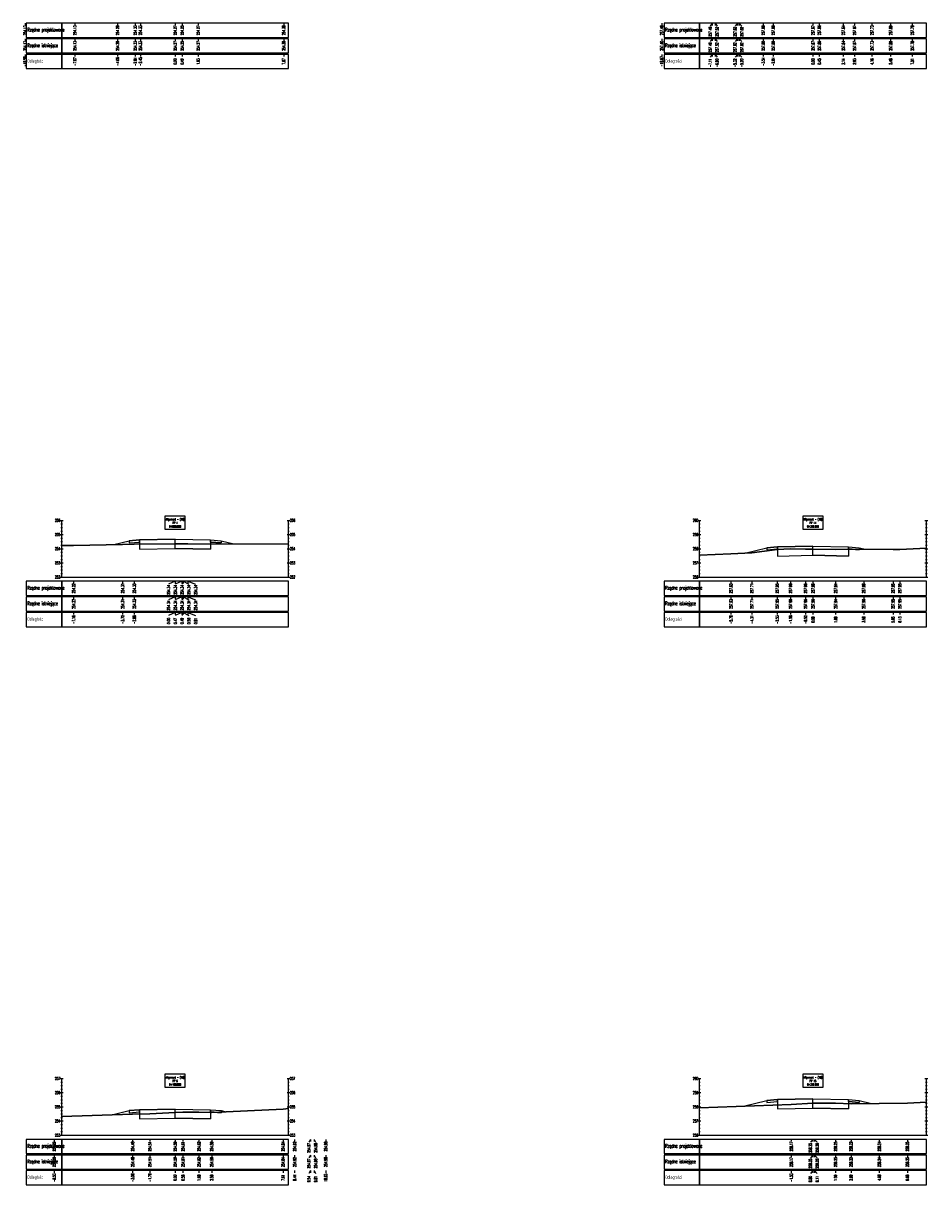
# Model space of a CAD drawing. Header units: metres. Extents: x 7443303 to 7445102, y 5636808 to 5638129.
# Tile 8 of 11: x 7444991 to 7445055, y 5637961 to 5638043. Entities that reach past the tile are written whole.
import ezdxf

# ---------------------------------------------------------------- set-up
doc = ezdxf.new("R2010")
doc.units = ezdxf.units.M
for name, color, linetype in [('C-ROAD-SCTN', 7, 'Continuous'), ('C-ROAD-SCTN-TEXT', 7, 'Continuous'), ('C-ROAD-SCTN-VIEW', 7, 'Continuous'), ('C-ROAD-SHAP', 32, 'Continuous')]:
    doc.layers.add(name, color=color, linetype=linetype)
doc.styles.add('MAT', font='simplex.shx', dxfattribs={"width": 0.6})

msp = doc.modelspace()

# ---------------------------------------------------------------- linework, layer by layer
at = {"layer": 'C-ROAD-SCTN', "color": 153, "linetype": 'Continuous', "lineweight": -3}
for p, q in [((7444997.139, 5638006.256), (7444998.217, 5638006.525)), ((7444998.217, 5638006.525), (7444998.967, 5638006.585)), ((7444998.217, 5638006.525), (7444998.218, 5638006.375)), ((7444998.218, 5638006.375), (7444998.967, 5638006.435)), ((7444998.967, 5638006.585), (7445001.467, 5638006.635)), ((7444998.967, 5638006.585), (7444998.967, 5638005.935)), ((7444998.967, 5638006.435), (7444998.967, 5638006.585)), ((7444998.967, 5638005.935), (7445001.467, 5638005.985)), ((7445001.467, 5638006.635), (7445003.967, 5638006.585)), ((7445001.467, 5638005.985), (7445001.467, 5638006.635)), ((7445001.467, 5638005.985), (7445003.967, 5638005.935)), ((7445003.967, 5638006.585), (7445003.967, 5638005.935)), ((7445003.967, 5638006.585), (7445004.717, 5638006.525)), ((7445003.967, 5638006.435), (7445003.967, 5638006.585)), ((7445003.967, 5638006.435), (7445004.716, 5638006.375)), ((7445004.717, 5638006.525), (7445004.716, 5638006.375)), ((7445004.717, 5638006.525), (7445005.621, 5638006.299)), ((7445041.663, 5638005.651), (7445043.217, 5638006.039)), ((7445043.217, 5638006.039), (7445043.967, 5638006.099)), ((7445043.217, 5638006.039), (7445043.218, 5638005.889)), ((7445043.218, 5638005.889), (7445043.967, 5638005.949)), ((7445043.967, 5638006.099), (7445046.467, 5638006.149)), ((7445043.967, 5638006.099), (7445043.967, 5638005.449)), ((7445043.967, 5638005.949), (7445043.967, 5638006.099)), ((7445046.467, 5638006.149), (7445048.967, 5638006.099)), ((7445046.467, 5638005.499), (7445046.467, 5638006.149)), ((7445048.967, 5638006.099), (7445048.967, 5638005.449)), ((7445048.967, 5638006.099), (7445049.717, 5638006.039)), ((7445048.967, 5638005.949), (7445048.967, 5638006.099)), ((7445048.967, 5638005.949), (7445049.716, 5638005.889)), ((7445049.717, 5638006.039), (7445049.716, 5638005.889)), ((7445049.717, 5638006.039), (7445050.182, 5638005.923)), ((7445043.967, 5638005.449), (7445046.467, 5638005.499)), ((7445046.467, 5638005.499), (7445048.967, 5638005.449)), ((7445041.575, 5637966.635), (7445043.217, 5637967.045)), ((7445043.217, 5637967.045), (7445043.967, 5637967.105)), ((7445043.217, 5637967.045), (7445043.218, 5637966.895)), ((7445043.218, 5637966.895), (7445043.967, 5637966.955)), ((7445043.967, 5637967.105), (7445046.467, 5637967.155)), ((7445043.967, 5637967.105), (7445043.967, 5637966.455)), ((7445043.967, 5637966.955), (7445043.967, 5637967.105)), ((7445046.467, 5637967.155), (7445048.967, 5637967.105)), ((7445046.467, 5637966.505), (7445046.467, 5637967.155)), ((7445048.967, 5637967.105), (7445048.967, 5637966.455)), ((7445048.967, 5637967.105), (7445049.717, 5637967.045)), ((7445048.967, 5637966.955), (7445048.967, 5637967.105)), ((7445048.967, 5637966.955), (7445049.716, 5637966.895)), ((7445049.717, 5637967.045), (7445049.716, 5637966.895)), ((7445049.717, 5637967.045), (7445050.603, 5637966.824)), ((7444997.007, 5637966.018), (7444998.217, 5637966.321)), ((7444998.217, 5637966.321), (7444998.967, 5637966.381)), ((7444998.217, 5637966.321), (7444998.218, 5637966.171)), ((7444998.218, 5637966.171), (7444998.967, 5637966.231)), ((7444998.967, 5637966.381), (7445001.467, 5637966.431)), ((7444998.967, 5637966.381), (7444998.967, 5637965.731)), ((7444998.967, 5637966.231), (7444998.967, 5637966.381)), ((7444998.967, 5637965.731), (7445001.467, 5637965.781)), ((7445001.467, 5637966.431), (7445003.967, 5637966.381)), ((7445001.467, 5637965.781), (7445001.467, 5637966.431)), ((7445001.467, 5637965.781), (7445003.967, 5637965.731)), ((7445003.967, 5637966.381), (7445003.967, 5637965.731)), ((7445003.967, 5637966.381), (7445004.717, 5637966.321)), ((7445003.967, 5637966.231), (7445003.967, 5637966.381)), ((7445003.967, 5637966.231), (7445004.716, 5637966.171)), ((7445004.717, 5637966.321), (7445004.716, 5637966.171)), ((7445004.717, 5637966.321), (7445005.065, 5637966.234)), ((7445043.967, 5637966.455), (7445046.467, 5637966.505)), ((7445046.467, 5637966.505), (7445048.967, 5637966.455))]:
    msp.add_line(p, q, dxfattribs=at)
at = {"layer": 'C-ROAD-SCTN', "color": 1, "linetype": 'Continuous', "lineweight": 30}
for points in [[(7444993.467, 5638006.184), (7444994.308, 5638006.187), (7444997.767, 5638006.271), (7444998.588, 5638006.298), (7445001.467, 5638006.302), (7445001.932, 5638006.303), (7445001.96, 5638006.302), (7445002.043, 5638006.304), (7445002.373, 5638006.302), (7445009.467, 5638006.295)], [(7445038.467, 5638005.514), (7445040.68, 5638005.598), (7445042.158, 5638005.677), (7445043.941, 5638005.916), (7445044.888, 5638005.953), (7445045.945, 5638005.927), (7445046.467, 5638005.922), (7445048.066, 5638005.908), (7445050.048, 5638005.924), (7445052.116, 5638005.917), (7445052.598, 5638005.912), (7445054.467, 5638006.003)], [(7445038.467, 5637966.517), (7445044.938, 5637966.762), (7445046.467, 5637966.844), (7445046.578, 5637966.85), (7445048.062, 5637966.838), (7445049.156, 5637966.812), (7445051.145, 5637966.828), (7445053.128, 5637966.841), (7445054.467, 5637966.928)], [(7444993.467, 5637965.895), (7444998.471, 5637966.069), (7444999.688, 5637966.103), (7445001.467, 5637966.18), (7445002.025, 5637966.204), (7445003.151, 5637966.211), (7445004.049, 5637966.184), (7445009.081, 5637966.429), (7445009.467, 5637966.467)]]:
    msp.add_lwpolyline(points, dxfattribs=at)
at = {"layer": 'C-ROAD-SCTN-TEXT', "color": 1, "linetype": 'Continuous', "lineweight": -3}
for p, q in [((7445039.352, 5638043.04), (7445039.221, 5638042.84)), ((7445039.567, 5638043.04), (7445039.698, 5638042.84)), ((7445041.149, 5638043.04), (7445040.969, 5638042.84)), ((7445041.267, 5638043.04), (7445041.446, 5638042.84)), ((7445039.352, 5638040.84), (7445039.221, 5638040.64)), ((7445039.567, 5638040.84), (7445039.698, 5638040.64)), ((7445041.149, 5638040.84), (7445040.969, 5638040.64)), ((7445041.267, 5638040.84), (7445041.446, 5638040.64)), ((7445001.467, 5638003.665), (7445001.006, 5638003.465)), ((7445001.932, 5638003.665), (7445001.483, 5638003.465)), ((7445001.96, 5638003.665), (7445001.96, 5638003.465)), ((7445002.043, 5638003.665), (7445002.437, 5638003.465)), ((7445002.373, 5638003.665), (7445002.914, 5638003.465)), ((7445001.467, 5638001.465), (7445001.006, 5638001.265)), ((7445001.932, 5638001.465), (7445001.483, 5638001.265)), ((7445001.96, 5638001.465), (7445001.96, 5638001.265)), ((7445002.043, 5638001.465), (7445002.437, 5638001.265)), ((7445002.373, 5638001.465), (7445002.914, 5638001.265)), ((7445011.01, 5637964.29), (7445010.906, 5637964.09)), ((7445011.278, 5637964.29), (7445011.383, 5637964.09)), ((7445046.467, 5637964.29), (7445046.284, 5637964.09)), ((7445046.578, 5637964.29), (7445046.761, 5637964.09)), ((7445011.01, 5637962.09), (7445010.906, 5637961.89)), ((7445011.278, 5637962.09), (7445011.383, 5637961.89)), ((7445046.467, 5637962.09), (7445046.284, 5637961.89)), ((7445046.578, 5637962.09), (7445046.761, 5637961.89))]:
    msp.add_line(p, q, dxfattribs=at)
at = {"layer": 'C-ROAD-SCTN-TEXT', "color": 7, "linetype": 'Continuous', "lineweight": -3}
for p, q in [((7445039.352, 5638041.94), (7445039.221, 5638041.74)), ((7445039.567, 5638041.94), (7445039.698, 5638041.74)), ((7445041.149, 5638041.94), (7445040.969, 5638041.74)), ((7445041.267, 5638041.94), (7445041.446, 5638041.74)), ((7445001.467, 5638002.565), (7445001.006, 5638002.365)), ((7445001.932, 5638002.565), (7445001.483, 5638002.365)), ((7445001.96, 5638002.565), (7445001.96, 5638002.365)), ((7445002.043, 5638002.565), (7445002.437, 5638002.365)), ((7445002.373, 5638002.565), (7445002.914, 5638002.365)), ((7445011.01, 5637963.19), (7445010.906, 5637962.99)), ((7445011.278, 5637963.19), (7445011.383, 5637962.99)), ((7445046.467, 5637963.19), (7445046.284, 5637962.99)), ((7445046.578, 5637963.19), (7445046.761, 5637962.99))]:
    msp.add_line(p, q, dxfattribs=at)
at = {"layer": 'C-ROAD-SCTN-VIEW', "color": 1, "linetype": 'Continuous', "lineweight": -3}
for p, q in [((7444990.883, 5638043.04), (7444990.883, 5638042.89)), ((7444994.395, 5638043.04), (7444994.395, 5638042.89)), ((7444997.409, 5638043.04), (7444997.409, 5638042.89)), ((7444998.655, 5638043.04), (7444998.655, 5638042.89)), ((7444999.019, 5638043.04), (7444999.019, 5638042.89)), ((7445001.467, 5638043.04), (7445001.467, 5638042.89)), ((7445001.961, 5638043.04), (7445001.961, 5638042.89)), ((7445003.097, 5638043.04), (7445003.097, 5638042.89)), ((7445009.132, 5638043.04), (7445009.132, 5638042.89)), ((7445035.794, 5638043.04), (7445035.794, 5638042.89)), ((7445039.352, 5638043.04), (7445039.352, 5638042.89)), ((7445039.567, 5638043.04), (7445039.567, 5638042.89)), ((7445041.149, 5638043.04), (7445041.149, 5638042.89)), ((7445041.267, 5638043.04), (7445041.267, 5638042.89)), ((7445042.953, 5638043.04), (7445042.953, 5638042.89)), ((7445043.659, 5638043.04), (7445043.659, 5638042.89)), ((7445046.467, 5638043.04), (7445046.467, 5638042.89)), ((7445046.914, 5638043.04), (7445046.914, 5638042.89)), ((7445048.61, 5638043.04), (7445048.61, 5638042.89)), ((7445049.4, 5638043.04), (7445049.4, 5638042.89)), ((7445050.63, 5638043.04), (7445050.63, 5638042.89)), ((7445051.947, 5638043.04), (7445051.947, 5638042.89)), ((7445053.474, 5638043.04), (7445053.474, 5638042.89)), ((7444990.883, 5638040.84), (7444990.883, 5638040.69)), ((7444994.395, 5638040.84), (7444994.395, 5638040.69)), ((7444997.409, 5638040.84), (7444997.409, 5638040.69)), ((7444998.655, 5638040.84), (7444998.655, 5638040.69)), ((7444999.019, 5638040.84), (7444999.019, 5638040.69)), ((7445001.467, 5638040.84), (7445001.467, 5638040.69)), ((7445001.961, 5638040.84), (7445001.961, 5638040.69)), ((7445003.097, 5638040.84), (7445003.097, 5638040.69)), ((7445009.132, 5638040.84), (7445009.132, 5638040.69)), ((7445035.794, 5638040.84), (7445035.794, 5638040.69)), ((7445039.352, 5638040.84), (7445039.352, 5638040.69)), ((7445039.567, 5638040.84), (7445039.567, 5638040.69)), ((7445041.149, 5638040.84), (7445041.149, 5638040.69)), ((7445041.267, 5638040.84), (7445041.267, 5638040.69)), ((7445042.953, 5638040.84), (7445042.953, 5638040.69)), ((7445043.659, 5638040.84), (7445043.659, 5638040.69)), ((7445046.467, 5638040.84), (7445046.467, 5638040.69)), ((7445046.914, 5638040.84), (7445046.914, 5638040.69)), ((7445048.61, 5638040.84), (7445048.61, 5638040.69)), ((7445049.4, 5638040.84), (7445049.4, 5638040.69)), ((7445050.63, 5638040.84), (7445050.63, 5638040.69)), ((7445051.947, 5638040.84), (7445051.947, 5638040.69)), ((7445053.474, 5638040.84), (7445053.474, 5638040.69)), ((7444994.308, 5638003.665), (7444994.308, 5638003.515)), ((7444997.767, 5638003.665), (7444997.767, 5638003.515)), ((7444998.588, 5638003.665), (7444998.588, 5638003.515)), ((7445001.467, 5638003.665), (7445001.467, 5638003.515)), ((7445001.932, 5638003.665), (7445001.932, 5638003.515)), ((7445001.96, 5638003.665), (7445001.96, 5638003.515)), ((7445002.043, 5638003.665), (7445002.043, 5638003.515)), ((7445002.373, 5638003.665), (7445002.373, 5638003.515)), ((7445040.68, 5638003.665), (7445040.68, 5638003.515)), ((7445042.158, 5638003.665), (7445042.158, 5638003.515)), ((7445043.941, 5638003.665), (7445043.941, 5638003.515)), ((7445044.888, 5638003.665), (7445044.888, 5638003.515)), ((7445045.945, 5638003.665), (7445045.945, 5638003.515)), ((7445046.467, 5638003.665), (7445046.467, 5638003.515)), ((7445048.066, 5638003.665), (7445048.066, 5638003.515)), ((7445050.048, 5638003.665), (7445050.048, 5638003.515)), ((7445052.116, 5638003.665), (7445052.116, 5638003.515)), ((7445052.598, 5638003.665), (7445052.598, 5638003.515)), ((7444994.308, 5638001.465), (7444994.308, 5638001.315)), ((7444997.767, 5638001.465), (7444997.767, 5638001.315)), ((7444998.588, 5638001.465), (7444998.588, 5638001.315)), ((7445001.467, 5638001.465), (7445001.467, 5638001.315)), ((7445001.932, 5638001.465), (7445001.932, 5638001.315)), ((7445001.96, 5638001.465), (7445001.96, 5638001.315)), ((7445002.043, 5638001.465), (7445002.043, 5638001.315)), ((7445002.373, 5638001.465), (7445002.373, 5638001.315)), ((7445040.68, 5638001.465), (7445040.68, 5638001.315)), ((7445042.158, 5638001.465), (7445042.158, 5638001.315)), ((7445043.941, 5638001.465), (7445043.941, 5638001.315)), ((7445044.888, 5638001.465), (7445044.888, 5638001.315)), ((7445045.945, 5638001.465), (7445045.945, 5638001.315)), ((7445046.467, 5638001.465), (7445046.467, 5638001.315)), ((7445048.066, 5638001.465), (7445048.066, 5638001.315)), ((7445050.048, 5638001.465), (7445050.048, 5638001.315)), ((7445052.116, 5638001.465), (7445052.116, 5638001.315)), ((7445052.598, 5638001.465), (7445052.598, 5638001.315)), ((7444992.94, 5637964.29), (7444992.94, 5637964.14)), ((7444998.471, 5637964.29), (7444998.471, 5637964.14)), ((7444999.688, 5637964.29), (7444999.688, 5637964.14)), ((7445001.467, 5637964.29), (7445001.467, 5637964.14)), ((7445002.025, 5637964.29), (7445002.025, 5637964.14)), ((7445003.151, 5637964.29), (7445003.151, 5637964.14)), ((7445004.049, 5637964.29), (7445004.049, 5637964.14)), ((7445009.081, 5637964.29), (7445009.081, 5637964.14)), ((7445009.902, 5637964.29), (7445009.902, 5637964.14)), ((7445011.01, 5637964.29), (7445011.01, 5637964.14)), ((7445011.278, 5637964.29), (7445011.278, 5637964.14)), ((7445012.095, 5637964.29), (7445012.095, 5637964.14)), ((7445044.938, 5637964.29), (7445044.938, 5637964.14)), ((7445046.467, 5637964.29), (7445046.467, 5637964.14)), ((7445046.578, 5637964.29), (7445046.578, 5637964.14)), ((7445048.062, 5637964.29), (7445048.062, 5637964.14)), ((7445049.156, 5637964.29), (7445049.156, 5637964.14)), ((7445051.145, 5637964.29), (7445051.145, 5637964.14)), ((7445053.128, 5637964.29), (7445053.128, 5637964.14)), ((7444992.94, 5637962.09), (7444992.94, 5637961.94)), ((7444998.471, 5637962.09), (7444998.471, 5637961.94)), ((7444999.688, 5637962.09), (7444999.688, 5637961.94)), ((7445001.467, 5637962.09), (7445001.467, 5637961.94)), ((7445002.025, 5637962.09), (7445002.025, 5637961.94)), ((7445003.151, 5637962.09), (7445003.151, 5637961.94)), ((7445004.049, 5637962.09), (7445004.049, 5637961.94)), ((7445009.081, 5637962.09), (7445009.081, 5637961.94)), ((7445009.902, 5637962.09), (7445009.902, 5637961.94)), ((7445011.01, 5637962.09), (7445011.01, 5637961.94)), ((7445011.278, 5637962.09), (7445011.278, 5637961.94)), ((7445012.095, 5637962.09), (7445012.095, 5637961.94)), ((7445044.938, 5637962.09), (7445044.938, 5637961.94)), ((7445046.467, 5637962.09), (7445046.467, 5637961.94)), ((7445046.578, 5637962.09), (7445046.578, 5637961.94)), ((7445048.062, 5637962.09), (7445048.062, 5637961.94)), ((7445049.156, 5637962.09), (7445049.156, 5637961.94)), ((7445051.145, 5637962.09), (7445051.145, 5637961.94)), ((7445053.128, 5637962.09), (7445053.128, 5637961.94))]:
    msp.add_line(p, q, dxfattribs=at)
at = {"layer": 'C-ROAD-SCTN-VIEW', "color": 7, "linetype": 'Continuous', "lineweight": -3}
for p, q in [((7444990.883, 5638041.94), (7444990.883, 5638041.79)), ((7444994.395, 5638041.94), (7444994.395, 5638041.79)), ((7444997.409, 5638041.94), (7444997.409, 5638041.79)), ((7444998.655, 5638041.94), (7444998.655, 5638041.79)), ((7444999.019, 5638041.94), (7444999.019, 5638041.79)), ((7445001.467, 5638041.94), (7445001.467, 5638041.79)), ((7445001.961, 5638041.94), (7445001.961, 5638041.79)), ((7445003.097, 5638041.94), (7445003.097, 5638041.79)), ((7445009.132, 5638041.94), (7445009.132, 5638041.79)), ((7445035.794, 5638041.94), (7445035.794, 5638041.79)), ((7445039.352, 5638041.94), (7445039.352, 5638041.79)), ((7445039.567, 5638041.94), (7445039.567, 5638041.79)), ((7445041.149, 5638041.94), (7445041.149, 5638041.79)), ((7445041.267, 5638041.94), (7445041.267, 5638041.79)), ((7445042.953, 5638041.94), (7445042.953, 5638041.79)), ((7445043.659, 5638041.94), (7445043.659, 5638041.79)), ((7445046.467, 5638041.94), (7445046.467, 5638041.79)), ((7445046.914, 5638041.94), (7445046.914, 5638041.79)), ((7445048.61, 5638041.94), (7445048.61, 5638041.79)), ((7445049.4, 5638041.94), (7445049.4, 5638041.79)), ((7445050.63, 5638041.94), (7445050.63, 5638041.79)), ((7445051.947, 5638041.94), (7445051.947, 5638041.79)), ((7445053.474, 5638041.94), (7445053.474, 5638041.79)), ((7444993.367, 5638007.965), (7444993.567, 5638007.965)), ((7444993.417, 5638007.715), (7444993.517, 5638007.715)), ((7444993.467, 5638003.965), (7444993.467, 5638007.965)), ((7445009.367, 5638007.965), (7445009.567, 5638007.965)), ((7445009.417, 5638007.715), (7445009.517, 5638007.715)), ((7445009.467, 5638003.965), (7445009.467, 5638007.965)), ((7445038.367, 5638007.965), (7445038.567, 5638007.965)), ((7445038.417, 5638007.715), (7445038.517, 5638007.715)), ((7445038.467, 5638003.965), (7445038.467, 5638007.965)), ((7445054.367, 5638007.965), (7445054.567, 5638007.965)), ((7445054.417, 5638007.715), (7445054.517, 5638007.715)), ((7445054.467, 5638003.965), (7445054.467, 5638007.965)), ((7444993.367, 5638006.965), (7444993.567, 5638006.965)), ((7444993.417, 5638007.465), (7444993.517, 5638007.465)), ((7444993.417, 5638007.215), (7444993.517, 5638007.215)), ((7445009.367, 5638006.965), (7445009.567, 5638006.965)), ((7445009.417, 5638007.465), (7445009.517, 5638007.465)), ((7445009.417, 5638007.215), (7445009.517, 5638007.215)), ((7445038.367, 5638006.965), (7445038.567, 5638006.965)), ((7445038.417, 5638007.465), (7445038.517, 5638007.465)), ((7445038.417, 5638007.215), (7445038.517, 5638007.215)), ((7445054.367, 5638006.965), (7445054.567, 5638006.965)), ((7445054.417, 5638007.465), (7445054.517, 5638007.465)), ((7445054.417, 5638007.215), (7445054.517, 5638007.215)), ((7444993.367, 5638005.965), (7444993.567, 5638005.965)), ((7444993.417, 5638006.715), (7444993.517, 5638006.715)), ((7444993.417, 5638006.465), (7444993.517, 5638006.465)), ((7444993.417, 5638006.215), (7444993.517, 5638006.215)), ((7445009.367, 5638005.965), (7445009.567, 5638005.965)), ((7445009.417, 5638006.715), (7445009.517, 5638006.715)), ((7445009.417, 5638006.465), (7445009.517, 5638006.465)), ((7445009.417, 5638006.215), (7445009.517, 5638006.215)), ((7445038.367, 5638005.965), (7445038.567, 5638005.965)), ((7445038.417, 5638006.715), (7445038.517, 5638006.715)), ((7445038.417, 5638006.465), (7445038.517, 5638006.465)), ((7445038.417, 5638006.215), (7445038.517, 5638006.215)), ((7445054.367, 5638005.965), (7445054.567, 5638005.965)), ((7445054.417, 5638006.715), (7445054.517, 5638006.715)), ((7445054.417, 5638006.465), (7445054.517, 5638006.465)), ((7445054.417, 5638006.215), (7445054.517, 5638006.215)), ((7444993.417, 5638005.715), (7444993.517, 5638005.715)), ((7444993.417, 5638005.465), (7444993.517, 5638005.465)), ((7444993.417, 5638005.215), (7444993.517, 5638005.215)), ((7445009.417, 5638005.715), (7445009.517, 5638005.715)), ((7445009.417, 5638005.465), (7445009.517, 5638005.465)), ((7445009.417, 5638005.215), (7445009.517, 5638005.215)), ((7445038.417, 5638005.715), (7445038.517, 5638005.715)), ((7445038.417, 5638005.465), (7445038.517, 5638005.465)), ((7445038.417, 5638005.215), (7445038.517, 5638005.215)), ((7445054.417, 5638005.715), (7445054.517, 5638005.715)), ((7445054.417, 5638005.465), (7445054.517, 5638005.465)), ((7445054.417, 5638005.215), (7445054.517, 5638005.215)), ((7444993.367, 5638004.965), (7444993.567, 5638004.965)), ((7444993.417, 5638004.715), (7444993.517, 5638004.715)), ((7444993.417, 5638004.465), (7444993.517, 5638004.465)), ((7445009.367, 5638004.965), (7445009.567, 5638004.965)), ((7445009.417, 5638004.715), (7445009.517, 5638004.715)), ((7445009.417, 5638004.465), (7445009.517, 5638004.465)), ((7445038.367, 5638004.965), (7445038.567, 5638004.965)), ((7445038.417, 5638004.715), (7445038.517, 5638004.715)), ((7445038.417, 5638004.465), (7445038.517, 5638004.465)), ((7445054.367, 5638004.965), (7445054.567, 5638004.965)), ((7445054.417, 5638004.715), (7445054.517, 5638004.715)), ((7445054.417, 5638004.465), (7445054.517, 5638004.465)), ((7444993.367, 5638003.965), (7445009.567, 5638003.965)), ((7444993.417, 5638004.215), (7444993.517, 5638004.215)), ((7445009.417, 5638004.215), (7445009.517, 5638004.215)), ((7445038.367, 5638003.965), (7445054.567, 5638003.965)), ((7445038.417, 5638004.215), (7445038.517, 5638004.215)), ((7445054.417, 5638004.215), (7445054.517, 5638004.215)), ((7444994.308, 5638002.565), (7444994.308, 5638002.415)), ((7444997.767, 5638002.565), (7444997.767, 5638002.415)), ((7444998.588, 5638002.565), (7444998.588, 5638002.415)), ((7445001.467, 5638002.565), (7445001.467, 5638002.415)), ((7445001.932, 5638002.565), (7445001.932, 5638002.415)), ((7445001.96, 5638002.565), (7445001.96, 5638002.415)), ((7445002.043, 5638002.565), (7445002.043, 5638002.415)), ((7445002.373, 5638002.565), (7445002.373, 5638002.415)), ((7445040.68, 5638002.565), (7445040.68, 5638002.415)), ((7445042.158, 5638002.565), (7445042.158, 5638002.415)), ((7445043.941, 5638002.565), (7445043.941, 5638002.415)), ((7445044.888, 5638002.565), (7445044.888, 5638002.415)), ((7445045.945, 5638002.565), (7445045.945, 5638002.415)), ((7445046.467, 5638002.565), (7445046.467, 5638002.415)), ((7445048.066, 5638002.565), (7445048.066, 5638002.415)), ((7445050.048, 5638002.565), (7445050.048, 5638002.415)), ((7445052.116, 5638002.565), (7445052.116, 5638002.415)), ((7445052.598, 5638002.565), (7445052.598, 5638002.415)), ((7444993.367, 5637968.59), (7444993.567, 5637968.59)), ((7444993.417, 5637968.34), (7444993.517, 5637968.34)), ((7444993.467, 5637964.59), (7444993.467, 5637968.59)), ((7445009.367, 5637968.59), (7445009.567, 5637968.59)), ((7445009.417, 5637968.34), (7445009.517, 5637968.34)), ((7445009.467, 5637964.59), (7445009.467, 5637968.59)), ((7445038.367, 5637968.59), (7445038.567, 5637968.59)), ((7445038.417, 5637968.34), (7445038.517, 5637968.34)), ((7445038.467, 5637964.59), (7445038.467, 5637968.59)), ((7445054.367, 5637968.59), (7445054.567, 5637968.59)), ((7445054.417, 5637968.34), (7445054.517, 5637968.34)), ((7445054.467, 5637964.59), (7445054.467, 5637968.59)), ((7444993.367, 5637967.59), (7444993.567, 5637967.59)), ((7444993.417, 5637968.09), (7444993.517, 5637968.09)), ((7444993.417, 5637967.84), (7444993.517, 5637967.84)), ((7445009.367, 5637967.59), (7445009.567, 5637967.59)), ((7445009.417, 5637968.09), (7445009.517, 5637968.09)), ((7445009.417, 5637967.84), (7445009.517, 5637967.84)), ((7445038.367, 5637967.59), (7445038.567, 5637967.59)), ((7445038.417, 5637968.09), (7445038.517, 5637968.09)), ((7445038.417, 5637967.84), (7445038.517, 5637967.84)), ((7445054.367, 5637967.59), (7445054.567, 5637967.59)), ((7445054.417, 5637968.09), (7445054.517, 5637968.09)), ((7445054.417, 5637967.84), (7445054.517, 5637967.84)), ((7444993.417, 5637967.34), (7444993.517, 5637967.34)), ((7444993.417, 5637967.09), (7444993.517, 5637967.09)), ((7444993.417, 5637966.84), (7444993.517, 5637966.84)), ((7445009.417, 5637967.34), (7445009.517, 5637967.34)), ((7445009.417, 5637967.09), (7445009.517, 5637967.09)), ((7445009.417, 5637966.84), (7445009.517, 5637966.84)), ((7445038.417, 5637967.34), (7445038.517, 5637967.34)), ((7445038.417, 5637967.09), (7445038.517, 5637967.09)), ((7445038.417, 5637966.84), (7445038.517, 5637966.84)), ((7445054.417, 5637967.34), (7445054.517, 5637967.34)), ((7445054.417, 5637967.09), (7445054.517, 5637967.09)), ((7445054.417, 5637966.84), (7445054.517, 5637966.84)), ((7444993.367, 5637966.59), (7444993.567, 5637966.59)), ((7444993.417, 5637966.34), (7444993.517, 5637966.34)), ((7444993.417, 5637966.09), (7444993.517, 5637966.09)), ((7444993.417, 5637965.84), (7444993.517, 5637965.84)), ((7445009.367, 5637966.59), (7445009.567, 5637966.59)), ((7445009.417, 5637966.34), (7445009.517, 5637966.34)), ((7445009.417, 5637966.09), (7445009.517, 5637966.09)), ((7445009.417, 5637965.84), (7445009.517, 5637965.84)), ((7445038.367, 5637966.59), (7445038.567, 5637966.59)), ((7445038.417, 5637966.34), (7445038.517, 5637966.34)), ((7445038.417, 5637966.09), (7445038.517, 5637966.09)), ((7445038.417, 5637965.84), (7445038.517, 5637965.84)), ((7445054.367, 5637966.59), (7445054.567, 5637966.59)), ((7445054.417, 5637966.34), (7445054.517, 5637966.34)), ((7445054.417, 5637966.09), (7445054.517, 5637966.09)), ((7445054.417, 5637965.84), (7445054.517, 5637965.84)), ((7444993.367, 5637965.59), (7444993.567, 5637965.59)), ((7444993.417, 5637965.34), (7444993.517, 5637965.34)), ((7444993.417, 5637965.09), (7444993.517, 5637965.09)), ((7445009.367, 5637965.59), (7445009.567, 5637965.59)), ((7445009.417, 5637965.34), (7445009.517, 5637965.34)), ((7445009.417, 5637965.09), (7445009.517, 5637965.09)), ((7445038.367, 5637965.59), (7445038.567, 5637965.59)), ((7445038.417, 5637965.34), (7445038.517, 5637965.34)), ((7445038.417, 5637965.09), (7445038.517, 5637965.09)), ((7445054.367, 5637965.59), (7445054.567, 5637965.59)), ((7445054.417, 5637965.34), (7445054.517, 5637965.34)), ((7445054.417, 5637965.09), (7445054.517, 5637965.09)), ((7444993.367, 5637964.59), (7445009.567, 5637964.59)), ((7444993.417, 5637964.84), (7444993.517, 5637964.84)), ((7445009.417, 5637964.84), (7445009.517, 5637964.84)), ((7445038.367, 5637964.59), (7445054.567, 5637964.59)), ((7445038.417, 5637964.84), (7445038.517, 5637964.84)), ((7445054.417, 5637964.84), (7445054.517, 5637964.84)), ((7444992.94, 5637963.19), (7444992.94, 5637963.04)), ((7444998.471, 5637963.19), (7444998.471, 5637963.04)), ((7444999.688, 5637963.19), (7444999.688, 5637963.04)), ((7445001.467, 5637963.19), (7445001.467, 5637963.04)), ((7445002.025, 5637963.19), (7445002.025, 5637963.04)), ((7445003.151, 5637963.19), (7445003.151, 5637963.04)), ((7445004.049, 5637963.19), (7445004.049, 5637963.04)), ((7445009.081, 5637963.19), (7445009.081, 5637963.04)), ((7445009.902, 5637963.19), (7445009.902, 5637963.04)), ((7445011.01, 5637963.19), (7445011.01, 5637963.04)), ((7445011.278, 5637963.19), (7445011.278, 5637963.04)), ((7445012.095, 5637963.19), (7445012.095, 5637963.04)), ((7445044.938, 5637963.19), (7445044.938, 5637963.04)), ((7445046.467, 5637963.19), (7445046.467, 5637963.04)), ((7445046.578, 5637963.19), (7445046.578, 5637963.04)), ((7445048.062, 5637963.19), (7445048.062, 5637963.04)), ((7445049.156, 5637963.19), (7445049.156, 5637963.04)), ((7445051.145, 5637963.19), (7445051.145, 5637963.04)), ((7445053.128, 5637963.19), (7445053.128, 5637963.04))]:
    msp.add_line(p, q, dxfattribs=at)
at = {"layer": 'C-ROAD-SCTN-VIEW', "color": 1, "linetype": 'Continuous', "lineweight": -3}
for points in [[(7444993.467, 5638042.04), (7444993.467, 5638043.04), (7444990.967, 5638043.04), (7444990.967, 5638042.04)], [(7444993.467, 5638042.04), (7445009.467, 5638042.04), (7445009.467, 5638043.04), (7444993.467, 5638043.04)], [(7445038.467, 5638042.04), (7445038.467, 5638043.04), (7445035.967, 5638043.04), (7445035.967, 5638042.04)], [(7445038.467, 5638042.04), (7445054.467, 5638042.04), (7445054.467, 5638043.04), (7445038.467, 5638043.04)], [(7444993.467, 5638039.84), (7444993.467, 5638040.84), (7444990.967, 5638040.84), (7444990.967, 5638039.84)], [(7444993.467, 5638039.84), (7445009.467, 5638039.84), (7445009.467, 5638040.84), (7444993.467, 5638040.84)], [(7445038.467, 5638039.84), (7445038.467, 5638040.84), (7445035.967, 5638040.84), (7445035.967, 5638039.84)], [(7445038.467, 5638039.84), (7445054.467, 5638039.84), (7445054.467, 5638040.84), (7445038.467, 5638040.84)], [(7444993.467, 5638002.665), (7444993.467, 5638003.665), (7444990.967, 5638003.665), (7444990.967, 5638002.665)], [(7444993.467, 5638002.665), (7445009.467, 5638002.665), (7445009.467, 5638003.665), (7444993.467, 5638003.665)], [(7445038.467, 5638002.665), (7445038.467, 5638003.665), (7445035.967, 5638003.665), (7445035.967, 5638002.665)], [(7445038.467, 5638002.665), (7445054.467, 5638002.665), (7445054.467, 5638003.665), (7445038.467, 5638003.665)], [(7444993.467, 5638000.465), (7444993.467, 5638001.465), (7444990.967, 5638001.465), (7444990.967, 5638000.465)], [(7444993.467, 5638000.465), (7445009.467, 5638000.465), (7445009.467, 5638001.465), (7444993.467, 5638001.465)], [(7445038.467, 5638000.465), (7445038.467, 5638001.465), (7445035.967, 5638001.465), (7445035.967, 5638000.465)], [(7445038.467, 5638000.465), (7445054.467, 5638000.465), (7445054.467, 5638001.465), (7445038.467, 5638001.465)], [(7444993.467, 5637963.29), (7444993.467, 5637964.29), (7444990.967, 5637964.29), (7444990.967, 5637963.29)], [(7444993.467, 5637963.29), (7445009.467, 5637963.29), (7445009.467, 5637964.29), (7444993.467, 5637964.29)], [(7445038.467, 5637963.29), (7445038.467, 5637964.29), (7445035.967, 5637964.29), (7445035.967, 5637963.29)], [(7445038.467, 5637963.29), (7445054.467, 5637963.29), (7445054.467, 5637964.29), (7445038.467, 5637964.29)], [(7444993.467, 5637961.09), (7444993.467, 5637962.09), (7444990.967, 5637962.09), (7444990.967, 5637961.09)], [(7444993.467, 5637961.09), (7445009.467, 5637961.09), (7445009.467, 5637962.09), (7444993.467, 5637962.09)], [(7445038.467, 5637961.09), (7445038.467, 5637962.09), (7445035.967, 5637962.09), (7445035.967, 5637961.09)], [(7445038.467, 5637961.09), (7445054.467, 5637961.09), (7445054.467, 5637962.09), (7445038.467, 5637962.09)]]:
    msp.add_3dface(points, dxfattribs=at)
at = {"layer": 'C-ROAD-SCTN-VIEW', "color": 7, "linetype": 'Continuous', "lineweight": -3}
for points in [[(7444993.467, 5638040.94), (7444993.467, 5638041.94), (7444990.967, 5638041.94), (7444990.967, 5638040.94)], [(7444993.467, 5638040.94), (7445009.467, 5638040.94), (7445009.467, 5638041.94), (7444993.467, 5638041.94)], [(7445038.467, 5638040.94), (7445038.467, 5638041.94), (7445035.967, 5638041.94), (7445035.967, 5638040.94)], [(7445038.467, 5638040.94), (7445054.467, 5638040.94), (7445054.467, 5638041.94), (7445038.467, 5638041.94)], [(7445000.746, 5638007.34), (7445002.187, 5638007.34), (7445002.187, 5638008.269), (7445000.746, 5638008.269)], [(7445045.746, 5638007.34), (7445047.187, 5638007.34), (7445047.187, 5638008.269), (7445045.746, 5638008.269)], [(7444993.467, 5638001.565), (7444993.467, 5638002.565), (7444990.967, 5638002.565), (7444990.967, 5638001.565)], [(7444993.467, 5638001.565), (7445009.467, 5638001.565), (7445009.467, 5638002.565), (7444993.467, 5638002.565)], [(7445038.467, 5638001.565), (7445038.467, 5638002.565), (7445035.967, 5638002.565), (7445035.967, 5638001.565)], [(7445038.467, 5638001.565), (7445054.467, 5638001.565), (7445054.467, 5638002.565), (7445038.467, 5638002.565)], [(7445000.746, 5637967.965), (7445002.187, 5637967.965), (7445002.187, 5637968.894), (7445000.746, 5637968.894)], [(7445045.746, 5637967.965), (7445047.187, 5637967.965), (7445047.187, 5637968.894), (7445045.746, 5637968.894)], [(7444993.467, 5637962.19), (7444993.467, 5637963.19), (7444990.967, 5637963.19), (7444990.967, 5637962.19)], [(7444993.467, 5637962.19), (7445009.467, 5637962.19), (7445009.467, 5637963.19), (7444993.467, 5637963.19)], [(7445038.467, 5637962.19), (7445038.467, 5637963.19), (7445035.967, 5637963.19), (7445035.967, 5637962.19)], [(7445038.467, 5637962.19), (7445054.467, 5637962.19), (7445054.467, 5637963.19), (7445038.467, 5637963.19)]]:
    msp.add_3dface(points, dxfattribs=at)
at = {"layer": 'C-ROAD-SHAP', "color": 32, "linetype": 'Continuous', "lineweight": -3}
for p, q in [((7444998.967, 5638006.585), (7444998.217, 5638006.525)), ((7444998.217, 5638006.525), (7444998.218, 5638006.375)), ((7444998.218, 5638006.375), (7444998.967, 5638006.435)), ((7445001.467, 5638006.635), (7444998.967, 5638006.585)), ((7444998.967, 5638006.585), (7444998.967, 5638005.935)), ((7444998.967, 5638006.435), (7444998.967, 5638006.585)), ((7444998.967, 5638005.935), (7445001.467, 5638005.985)), ((7445001.467, 5638006.635), (7445003.967, 5638006.585)), ((7445001.467, 5638005.985), (7445001.467, 5638006.635)), ((7445003.967, 5638005.935), (7445001.467, 5638005.985)), ((7445003.967, 5638006.585), (7445003.967, 5638005.935)), ((7445003.967, 5638006.585), (7445004.717, 5638006.525)), ((7445003.967, 5638006.435), (7445003.967, 5638006.585)), ((7445004.716, 5638006.375), (7445003.967, 5638006.435)), ((7445004.717, 5638006.525), (7445004.716, 5638006.375)), ((7445043.967, 5638006.099), (7445043.217, 5638006.039)), ((7445043.217, 5638006.039), (7445043.218, 5638005.889)), ((7445043.218, 5638005.889), (7445043.967, 5638005.949)), ((7445046.467, 5638006.149), (7445043.967, 5638006.099)), ((7445043.967, 5638006.099), (7445043.967, 5638005.449)), ((7445043.967, 5638005.949), (7445043.967, 5638006.099)), ((7445046.467, 5638006.149), (7445048.967, 5638006.099)), ((7445046.467, 5638005.499), (7445046.467, 5638006.149)), ((7445048.967, 5638006.099), (7445048.967, 5638005.449)), ((7445048.967, 5638006.099), (7445049.717, 5638006.039)), ((7445048.967, 5638005.949), (7445048.967, 5638006.099)), ((7445049.716, 5638005.889), (7445048.967, 5638005.949)), ((7445049.717, 5638006.039), (7445049.716, 5638005.889)), ((7445043.967, 5638005.449), (7445046.467, 5638005.499)), ((7445048.967, 5638005.449), (7445046.467, 5638005.499)), ((7445043.967, 5637967.105), (7445043.217, 5637967.045)), ((7445043.217, 5637967.045), (7445043.218, 5637966.895)), ((7445043.218, 5637966.895), (7445043.967, 5637966.955)), ((7445046.467, 5637967.155), (7445043.967, 5637967.105)), ((7445043.967, 5637967.105), (7445043.967, 5637966.455)), ((7445043.967, 5637966.955), (7445043.967, 5637967.105)), ((7445046.467, 5637967.155), (7445048.967, 5637967.105)), ((7445046.467, 5637966.505), (7445046.467, 5637967.155)), ((7445048.967, 5637967.105), (7445048.967, 5637966.455)), ((7445048.967, 5637967.105), (7445049.717, 5637967.045)), ((7445048.967, 5637966.955), (7445048.967, 5637967.105)), ((7445049.716, 5637966.895), (7445048.967, 5637966.955)), ((7445049.717, 5637967.045), (7445049.716, 5637966.895)), ((7444998.967, 5637966.381), (7444998.217, 5637966.321)), ((7444998.217, 5637966.321), (7444998.218, 5637966.171)), ((7444998.218, 5637966.171), (7444998.967, 5637966.231)), ((7445001.467, 5637966.431), (7444998.967, 5637966.381)), ((7444998.967, 5637966.381), (7444998.967, 5637965.731)), ((7444998.967, 5637966.231), (7444998.967, 5637966.381)), ((7444998.967, 5637965.731), (7445001.467, 5637965.781)), ((7445001.467, 5637966.431), (7445003.967, 5637966.381)), ((7445001.467, 5637965.781), (7445001.467, 5637966.431)), ((7445003.967, 5637965.731), (7445001.467, 5637965.781)), ((7445003.967, 5637966.381), (7445003.967, 5637965.731)), ((7445003.967, 5637966.381), (7445004.717, 5637966.321)), ((7445003.967, 5637966.231), (7445003.967, 5637966.381)), ((7445004.716, 5637966.171), (7445003.967, 5637966.231)), ((7445004.717, 5637966.321), (7445004.716, 5637966.171)), ((7445043.967, 5637966.455), (7445046.467, 5637966.505)), ((7445048.967, 5637966.455), (7445046.467, 5637966.505))]:
    msp.add_line(p, q, dxfattribs=at)

# ---------------------------------------------------------------- texts
at = {"layer": 'C-ROAD-SCTN-TEXT', "color": 1, "linetype": 'Continuous', "lineweight": -3, "char_height": 0.2, "attachment_point": 5, "rotation": 90, "style": 'MAT'}
for s, insert in [('254.13', (7444990.883, 5638042.54)), ('254.13', (7444994.395, 5638042.54)), ('254.29', (7444997.409, 5638042.54)), ('254.33', (7444998.655, 5638042.54)), ('254.33', (7444999.019, 5638042.54)), ('254.27', (7445001.467, 5638042.54)), ('254.25', (7445001.961, 5638042.54)), ('254.27', (7445003.097, 5638042.54)), ('254.38', (7445009.132, 5638042.54)), ('257.40', (7445035.794, 5638042.54)), ('257.49', (7445039.221, 5638042.44)), ('257.52', (7445039.698, 5638042.44)), ('257.62', (7445040.969, 5638042.44)), ('257.62', (7445041.446, 5638042.44)), ('257.68', (7445042.953, 5638042.54)), ('257.69', (7445043.659, 5638042.54)), ('257.67', (7445046.467, 5638042.54)), ('257.66', (7445046.914, 5638042.54)), ('257.64', (7445048.61, 5638042.54)), ('257.67', (7445049.4, 5638042.54)), ('257.73', (7445050.63, 5638042.54)), ('257.89', (7445051.947, 5638042.54)), ('257.78', (7445053.474, 5638042.54)), ('-10.58', (7444990.883, 5638040.34)), ('-7.07', (7444994.395, 5638040.34)), ('-4.06', (7444997.409, 5638040.34)), ('-2.81', (7444998.655, 5638040.34)), ('-2.45', (7444999.019, 5638040.34)), ('0.00', (7445001.467, 5638040.34)), ('0.49', (7445001.961, 5638040.34)), ('1.63', (7445003.097, 5638040.34)), ('7.67', (7445009.132, 5638040.34)), ('-10.67', (7445035.794, 5638040.34)), ('-7.11', (7445039.221, 5638040.24)), ('-6.90', (7445039.698, 5638040.24)), ('-5.32', (7445040.969, 5638040.24)), ('-5.20', (7445041.446, 5638040.24)), ('-3.51', (7445042.953, 5638040.34)), ('-2.81', (7445043.659, 5638040.34)), ('0.00', (7445046.467, 5638040.34)), ('0.45', (7445046.914, 5638040.34)), ('2.14', (7445048.61, 5638040.34)), ('2.93', (7445049.4, 5638040.34)), ('4.16', (7445050.63, 5638040.34)), ('5.48', (7445051.947, 5638040.34)), ('7.01', (7445053.474, 5638040.34)), ('254.22', (7444994.308, 5638003.165)), ('254.31', (7444997.767, 5638003.165)), ('254.33', (7444998.588, 5638003.165)), ('257.63', (7445040.68, 5638003.165)), ('257.71', (7445042.158, 5638003.165)), ('257.95', (7445043.941, 5638003.165)), ('257.99', (7445044.888, 5638003.165)), ('257.96', (7445045.945, 5638003.165)), ('257.96', (7445046.467, 5638003.165)), ('257.94', (7445048.066, 5638003.165)), ('257.96', (7445050.048, 5638003.165)), ('257.95', (7445052.116, 5638003.165)), ('257.95', (7445052.598, 5638003.165)), ('254.34', (7445001.006, 5638003.065)), ('254.34', (7445001.483, 5638003.065)), ('254.34', (7445001.96, 5638003.065)), ('254.34', (7445002.437, 5638003.065)), ('254.34', (7445002.914, 5638003.065)), ('-7.16', (7444994.308, 5638000.965)), ('-3.70', (7444997.767, 5638000.965)), ('-2.88', (7444998.588, 5638000.965)), ('0.00', (7445001.006, 5638000.865)), ('0.47', (7445001.483, 5638000.865)), ('0.49', (7445001.96, 5638000.865)), ('0.58', (7445002.437, 5638000.865)), ('0.91', (7445002.914, 5638000.865)), ('-5.79', (7445040.68, 5638000.965)), ('-4.31', (7445042.158, 5638000.965)), ('-2.53', (7445043.941, 5638000.965)), ('-1.58', (7445044.888, 5638000.965)), ('-0.52', (7445045.945, 5638000.965)), ('0.00', (7445046.467, 5638000.965)), ('1.60', (7445048.066, 5638000.965)), ('3.58', (7445050.048, 5638000.965)), ('5.65', (7445052.116, 5638000.965)), ('6.13', (7445052.598, 5638000.965)), ('254.29', (7444992.94, 5637963.79)), ('254.48', (7444998.471, 5637963.79)), ('254.51', (7444999.688, 5637963.79)), ('254.59', (7445001.467, 5637963.79)), ('254.61', (7445002.025, 5637963.79)), ('254.62', (7445003.151, 5637963.79)), ('254.59', (7445004.049, 5637963.79)), ('254.84', (7445009.081, 5637963.79)), ('254.92', (7445009.902, 5637963.79)), ('254.98', (7445012.095, 5637963.79)), ('258.17', (7445044.938, 5637963.79)), ('258.25', (7445048.062, 5637963.79)), ('258.22', (7445049.156, 5637963.79)), ('258.24', (7445051.145, 5637963.79)), ('258.25', (7445053.128, 5637963.79)), ('254.97', (7445010.906, 5637963.69)), ('254.98', (7445011.383, 5637963.69)), ('258.25', (7445046.284, 5637963.69)), ('258.26', (7445046.761, 5637963.69)), ('-8.53', (7444992.94, 5637961.59)), ('-3.00', (7444998.471, 5637961.59)), ('-1.78', (7444999.688, 5637961.59)), ('0.00', (7445001.467, 5637961.59)), ('0.56', (7445002.025, 5637961.59)), ('1.68', (7445003.151, 5637961.59)), ('2.58', (7445004.049, 5637961.59)), ('7.61', (7445009.081, 5637961.59)), ('8.44', (7445009.902, 5637961.59)), ('9.54', (7445010.906, 5637961.49)), ('9.81', (7445011.383, 5637961.49)), ('10.63', (7445012.095, 5637961.59)), ('-1.53', (7445044.938, 5637961.59)), ('0.00', (7445046.284, 5637961.49)), ('0.11', (7445046.761, 5637961.49)), ('1.59', (7445048.062, 5637961.59)), ('2.69', (7445049.156, 5637961.59)), ('4.68', (7445051.145, 5637961.59)), ('6.66', (7445053.128, 5637961.59))]:
    msp.add_mtext(s, dxfattribs=dict(at, insert=insert))
at = {"layer": 'C-ROAD-SCTN-TEXT', "color": 7, "linetype": 'Continuous', "lineweight": -3, "char_height": 0.2, "attachment_point": 5, "rotation": 90, "style": 'MAT'}
for s, insert in [('254.13', (7444990.883, 5638041.44)), ('254.13', (7444994.395, 5638041.44)), ('254.29', (7444997.409, 5638041.44)), ('254.33', (7444998.655, 5638041.44)), ('254.33', (7444999.019, 5638041.44)), ('254.27', (7445001.467, 5638041.44)), ('254.25', (7445001.961, 5638041.44)), ('254.27', (7445003.097, 5638041.44)), ('254.38', (7445009.132, 5638041.44)), ('257.40', (7445035.794, 5638041.44)), ('257.49', (7445039.221, 5638041.34)), ('257.52', (7445039.698, 5638041.34)), ('257.62', (7445040.969, 5638041.34)), ('257.62', (7445041.446, 5638041.34)), ('257.68', (7445042.953, 5638041.44)), ('257.69', (7445043.659, 5638041.44)), ('257.67', (7445046.467, 5638041.44)), ('257.66', (7445046.914, 5638041.44)), ('257.64', (7445048.61, 5638041.44)), ('257.67', (7445049.4, 5638041.44)), ('257.73', (7445050.63, 5638041.44)), ('257.89', (7445051.947, 5638041.44)), ('257.78', (7445053.474, 5638041.44)), ('254.22', (7444994.308, 5638002.065)), ('254.31', (7444997.767, 5638002.065)), ('254.33', (7444998.588, 5638002.065)), ('254.34', (7445001.006, 5638001.965)), ('254.34', (7445001.483, 5638001.965)), ('254.34', (7445001.96, 5638001.965)), ('254.34', (7445002.437, 5638001.965)), ('254.34', (7445002.914, 5638001.965)), ('257.63', (7445040.68, 5638002.065)), ('257.71', (7445042.158, 5638002.065)), ('257.95', (7445043.941, 5638002.065)), ('257.99', (7445044.888, 5638002.065)), ('257.96', (7445045.945, 5638002.065)), ('257.96', (7445046.467, 5638002.065)), ('257.94', (7445048.066, 5638002.065)), ('257.96', (7445050.048, 5638002.065)), ('257.95', (7445052.116, 5638002.065)), ('257.95', (7445052.598, 5638002.065)), ('254.29', (7444992.94, 5637962.69)), ('254.48', (7444998.471, 5637962.69)), ('254.51', (7444999.688, 5637962.69)), ('254.59', (7445001.467, 5637962.69)), ('254.61', (7445002.025, 5637962.69)), ('254.62', (7445003.151, 5637962.69)), ('254.59', (7445004.049, 5637962.69)), ('254.84', (7445009.081, 5637962.69)), ('254.92', (7445009.902, 5637962.69)), ('254.97', (7445010.906, 5637962.59)), ('254.98', (7445011.383, 5637962.59)), ('254.98', (7445012.095, 5637962.69)), ('258.17', (7445044.938, 5637962.69)), ('258.25', (7445046.284, 5637962.59)), ('258.26', (7445046.761, 5637962.59)), ('258.25', (7445048.062, 5637962.69)), ('258.22', (7445049.156, 5637962.69)), ('258.24', (7445051.145, 5637962.69)), ('258.25', (7445053.128, 5637962.69))]:
    msp.add_mtext(s, dxfattribs=dict(at, insert=insert))
at = {"layer": 'C-ROAD-SCTN-VIEW', "color": 1, "linetype": 'Continuous', "lineweight": -3, "char_height": 0.25, "attachment_point": 4, "style": 'MAT'}
for s, insert in [('Rzędne projektowane', (7444991.042, 5638042.54)), ('Rzędne projektowane', (7445036.042, 5638042.54)), ('Odległości', (7444991.042, 5638040.34)), ('Odległości', (7445036.042, 5638040.34)), ('Rzędne projektowane', (7444991.042, 5638003.165)), ('Rzędne projektowane', (7445036.042, 5638003.165)), ('Odległości', (7444991.042, 5638000.965)), ('Odległości', (7445036.042, 5638000.965)), ('Rzędne projektowane', (7444991.042, 5637963.79)), ('Rzędne projektowane', (7445036.042, 5637963.79)), ('Odległości', (7444991.042, 5637961.59)), ('Odległości', (7445036.042, 5637961.59))]:
    msp.add_mtext(s, dxfattribs=dict(at, insert=insert))
at = {"layer": 'C-ROAD-SCTN-VIEW', "color": 7, "linetype": 'Continuous', "lineweight": -3, "style": 'MAT'}
for s, insert, char_height, attachment_point in [('Rzędne istniejące', (7444991.042, 5638041.44), 0.25, 4), ('Rzędne istniejące', (7445036.042, 5638041.44), 0.25, 4), ('256', (7444993.367, 5638007.965), 0.2, 6), ('Alignment - (10)\\PPP 4\\P0+080.000', (7445001.467, 5638007.465), 0.15, 8), ('256', (7445009.567, 5638007.965), 0.2, 4), ('260', (7445038.367, 5638007.965), 0.2, 6), ('Alignment - (10)\\PPP 14\\P0+300.000', (7445046.467, 5638007.465), 0.15, 8), ('255', (7444993.367, 5638006.965), 0.2, 6), ('255', (7445009.567, 5638006.965), 0.2, 4), ('259', (7445038.367, 5638006.965), 0.2, 6), ('254', (7444993.367, 5638005.965), 0.2, 6), ('254', (7445009.567, 5638005.965), 0.2, 4), ('258', (7445038.367, 5638005.965), 0.2, 6), ('253', (7444993.367, 5638004.965), 0.2, 6), ('253', (7445009.567, 5638004.965), 0.2, 4), ('257', (7445038.367, 5638004.965), 0.2, 6), ('252', (7444993.367, 5638003.965), 0.2, 6), ('252', (7445009.567, 5638003.965), 0.2, 4), ('256', (7445038.367, 5638003.965), 0.2, 6), ('Rzędne istniejące', (7444991.042, 5638002.065), 0.25, 4), ('Rzędne istniejące', (7445036.042, 5638002.065), 0.25, 4), ('257', (7444993.367, 5637968.59), 0.2, 6), ('Alignment - (10)\\PPP 5\\P0+100.000', (7445001.467, 5637968.09), 0.15, 8), ('257', (7445009.567, 5637968.59), 0.2, 4), ('260', (7445038.367, 5637968.59), 0.2, 6), ('Alignment - (10)\\PPP 15\\P0+320.000', (7445046.467, 5637968.09), 0.15, 8), ('256', (7444993.367, 5637967.59), 0.2, 6), ('256', (7445009.567, 5637967.59), 0.2, 4), ('259', (7445038.367, 5637967.59), 0.2, 6), ('255', (7444993.367, 5637966.59), 0.2, 6), ('255', (7445009.567, 5637966.59), 0.2, 4), ('258', (7445038.367, 5637966.59), 0.2, 6), ('254', (7444993.367, 5637965.59), 0.2, 6), ('254', (7445009.567, 5637965.59), 0.2, 4), ('257', (7445038.367, 5637965.59), 0.2, 6), ('253', (7444993.367, 5637964.59), 0.2, 6), ('253', (7445009.567, 5637964.59), 0.2, 4), ('256', (7445038.367, 5637964.59), 0.2, 6), ('Rzędne istniejące', (7444991.042, 5637962.69), 0.25, 4), ('Rzędne istniejące', (7445036.042, 5637962.69), 0.25, 4)]:
    msp.add_mtext(s, dxfattribs=dict(at, insert=insert, char_height=char_height, attachment_point=attachment_point))

doc.saveas('drawing.dxf')
